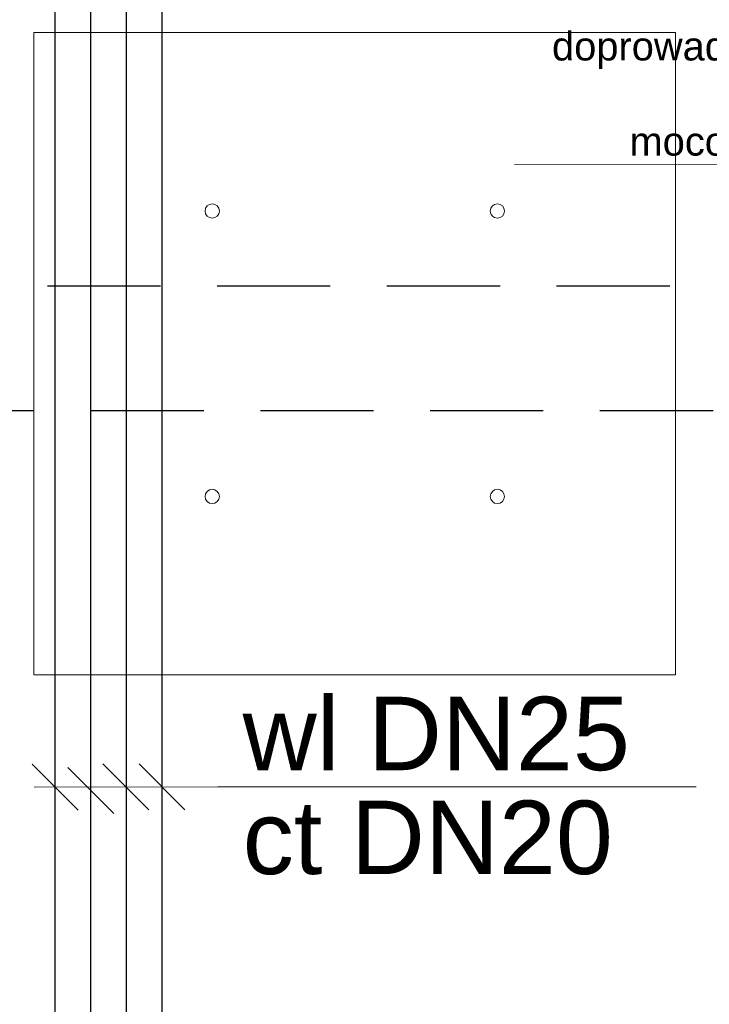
# Model space of a CAD drawing. Header units: centimetres. Extents: x -10729 to 23827, y -4437 to 19798.
# Tile 52 of 95: x 12616 to 12809, y 8867 to 9142. Entities that reach past the tile are written whole.
import ezdxf

# ---------------------------------------------------------------- set-up
doc = ezdxf.new("R2010")
doc.units = ezdxf.units.CM
doc.linetypes.add('Kondygnacja  -0_5$0$HIDDEN', pattern=[9.525, 6.35, -3.175])
doc.linetypes.add('Kondygnacja  -0_5$0$HIDDEN2', pattern=[4.7625, 3.175, -1.5875])
for name, color, linetype, lineweight in [('bgde_opis ct 1', 7, 'Continuous', 20), ('KJP_CT_kk_powrót', 250, '04_CT_KOMF_POW', 25), ('KJP_CT_kk_zasil', 250, '04_CT_KOMF_ZAS', 25), ('KJP_WL_kk zasil', 250, '04_WL_KOMF_ZAS', 25), ('KJP_WL_kk_powr', 250, '04_WL_KOMF_POW', 25), ('RYSUNKOWE_NIEDRUK', 8, 'Continuous', 9), ('SU Lampy kwadratowe  -05$0$ARCH_SUFITY_PODWIESZANE', 8, 'Continuous', 9), ('SYSTEMY AV', 8, 'Continuous', 13)]:
    doc.layers.add(name, color=color, linetype=linetype, lineweight=lineweight)
doc.layers.add('Kondygnacja  -0_5$0$ARCH_KONSTR_POWYŻEJ RZUTU', color=8, linetype='Kondygnacja  -0_5$0$HIDDEN')
doc.layers.add('Kondygnacja  -0_5$0$ARCH_KONSTR_POWYŻEJ RZUTU_IST', color=8, linetype='Kondygnacja  -0_5$0$HIDDEN2')
doc.styles.add('-1 sale konferencyjne$0$Arial', font='arial.ttf')
doc.styles.add('Arial', font='arial.ttf')
doc.linetypes.add('04_CT_KOMF_POW', pattern='A,100,-15,["CTKp",Standard,S=10,R=0,X=-10,Y=-5],-35', length=150)
doc.linetypes.add('04_CT_KOMF_ZAS', pattern='A,100,-15,["CTKz",Standard,S=10,R=0,X=-10,Y=-5],-35', length=150)
doc.linetypes.add('04_WL_KOMF_POW', pattern='A,100,-15,["WLKp",Standard,S=10,R=0,X=-10,Y=-5],-35', length=150)
doc.linetypes.add('04_WL_KOMF_ZAS', pattern='A,100,-15,["WLKz",Standard,S=10,R=0,X=-10,Y=-5],-35', length=150)

# ---------------------------------------------------------------- blocks, each defined once
blk = doc.blocks.new('SU Lampy kwadratowe  -05')
at = {"layer": 'SU Lampy kwadratowe  -05$0$ARCH_SUFITY_PODWIESZANE'}
blk.add_lwpolyline([(12620, 9138.86), (12800, 9138.86), (12800, 8958.86), (12620, 8958.86)], close=True, dxfattribs=at)
for centre in [(12670, 9088.86), (12750, 9088.86), (12670, 9008.86), (12750, 9008.86)]:
    blk.add_circle(centre, 2, dxfattribs=at)
blk = doc.blocks.new('Kondygnacja  -0_5$0$konstrukcja istniejąca -0.5')
at = {"layer": 'Kondygnacja  -0_5$0$ARCH_KONSTR_POWYŻEJ RZUTU_IST', "ltscale": 10}
blk.add_lwpolyline([(12338, 9067.89), (13382, 9067.89), (13382, 9032.89), (12338, 9032.89)], dxfattribs=at)
blk = doc.blocks.new('A$C59BE0B33')
at = {"layer": 'SYSTEMY AV'}
blk.add_line((-705.157, 4101.924), (-509.758, 4101.997), dxfattribs=at)
at = {"layer": 'SYSTEMY AV', "insert": (-591.253, 4101.967), "char_height": 20, "width": 224.13601, "attachment_point": 8, "style": '-1 sale konferencyjne$0$Arial'}
blk.add_mtext('\\P{\\H0.4x;Projektor NEC NP 4100W/ NP08ZL, \\PWinda Ravell 280 , \\Pdoprowadzić:  zasilanie 230V (3 gniazda), sieć LAN, FO,\\Pmocowanie windy na dystansach }', dxfattribs=at)

msp = doc.modelspace()

# ---------------------------------------------------------------- linework, layer by layer
at = {"layer": 'bgde_opis ct 1'}
for p, q in [((12632.362, 8920.963), (12619.474, 8933.851)), ((12642.362, 8919.981), (12629.474, 8932.869)), ((12652.236, 8921.005), (12639.348, 8933.893)), ((12662.362, 8921.026), (12649.474, 8933.914)), ((12671.53, 8927.503), (12620.053, 8927.395)), ((12671.53, 8927.503), (12805.762, 8927.503))]:
    msp.add_line(p, q, dxfattribs=at)
at = {"layer": 'KJP_CT_kk_powrót'}
msp.add_line((12635.918, 8744.305), (12635.918, 9272.286), dxfattribs=at)
at = {"layer": 'KJP_CT_kk_zasil'}
msp.add_line((12625.918, 8734.305), (12625.918, 9287.286), dxfattribs=at)
at = {"layer": 'KJP_WL_kk zasil'}
msp.add_line((12645.918, 8754.305), (12645.918, 9257.539), dxfattribs=at)
at = {"layer": 'KJP_WL_kk_powr'}
msp.add_line((12655.918, 8764.305), (12655.918, 9241.983), dxfattribs=at)

# ---------------------------------------------------------------- block references
at = {"layer": 'Kondygnacja  -0_5$0$ARCH_KONSTR_POWYŻEJ RZUTU'}
msp.add_blockref('Kondygnacja  -0_5$0$konstrukcja istniejąca -0.5', (0, 0), dxfattribs=at)
at = {"layer": 'RYSUNKOWE_NIEDRUK', "lineweight": 13}
msp.add_blockref('A$C59BE0B33', (13460, 5000), dxfattribs=at)
msp.add_blockref('A$C59BE0B33', (13460, 5000), dxfattribs=at)
at = {"layer": 'SU Lampy kwadratowe  -05$0$ARCH_SUFITY_PODWIESZANE'}
msp.add_blockref('SU Lampy kwadratowe  -05', (0, 0), dxfattribs=at)

# ---------------------------------------------------------------- texts
at = {"layer": 'bgde_opis ct 1', "color": 2, "style": 'Arial'}
for s, p in [('wl DN25', (12678.54, 8932.145, 5019.99)), ('ct DN20', (12678.54, 8903.033, 5019.99))]:
    msp.add_text(s, height=20.583, rotation=360, dxfattribs=at).set_placement(p)

doc.saveas('drawing.dxf')
